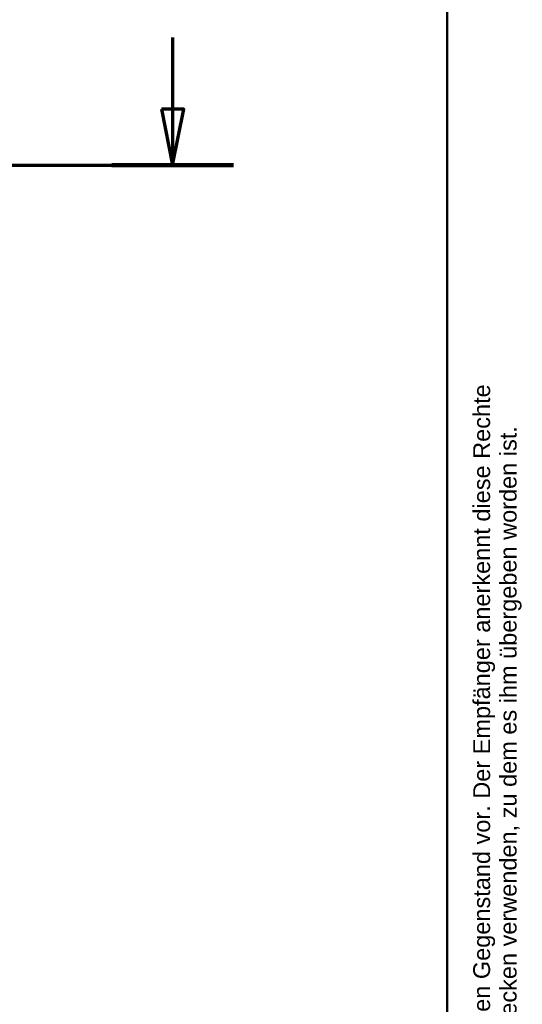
# Model space of a CAD drawing. Header units: millimetres. Extents: x 20 to 833, y 20 to 574.
# Tile 26 of 27: x 744 to 833, y 257 to 433. Entities that reach past the tile are written whole.
import ezdxf
from ezdxf.enums import TextEntityAlignment as Align

# ---------------------------------------------------------------- set-up
doc = ezdxf.new("R2010")
doc.units = ezdxf.units.MM
doc.header["$LTSCALE"] = 2
for name, color, linetype, lineweight in [('Schnittansichtslinien(DIN)', 7, 'Continuous', 70), ('Skizziergeometrie(DIN)', 7, 'Continuous', 50), ('Symbole(DIN)', 7, 'Continuous', 25)]:
    doc.layers.add(name, color=color, linetype=linetype, lineweight=lineweight)
doc.styles.add('Aktuell-DIN', font='arial.ttf')
doc.styles.add('Textstil10', font='arial.ttf')
doc.styles.add('Textstil41', font='arial.ttf', dxfattribs={"width": 0.8})
doc.styles.add('Textstil83', font='arial.ttf', dxfattribs={"width": 0.8})

# ---------------------------------------------------------------- blocks, each defined once
blk = doc.blocks.new('Ränder Standardrahmen')
at = {"layer": 'Skizziergeometrie(DIN)', "flags": 128}
blk.add_lwpolyline([(10, 10), (10, 287), (410, 287), (410, 10), (10, 10)], dxfattribs=at)
blk = doc.blocks.new('Schriftfelder Heusser')
at = {"layer": 'Symbole(DIN)', "color": 7, "insert": (293.332, 191.695), "char_height": 1.5, "width": 182.3003, "attachment_point": 1, "rotation": 90, "line_spacing_factor": 0.944221, "style": 'Aktuell-DIN'}
blk.add_mtext('\\fArial|b0|i0;\\H1.5000;Die Schlossfabrik Heusser AG ist Eigentümerin dieses Dokumentes und behält sich alle Rechte an diesem und dem dargestellten Gegenstand vor. Der Empfänger anerkennt diese Rechte\\Pund wird das Dokument nicht ohne schriftliche Ermächtigung der Eigentümerin Dritten zugänglich machen oder zu anderen Zwecken verwenden, zu dem es ihm übergeben worden ist.\\P ', dxfattribs=at)
at = {"layer": 'Symbole(DIN)', "color": 179, "true_color": 0x262659, "style": 'Textstil10'}
blk.add_attdef('ERSTELLUNGSDATUM_001', (217.23, 218.291), '', height=2, dxfattribs=at)
at = {"layer": 'Symbole(DIN)', "color": 179, "true_color": 0x262659}
for tag, height, style, p in [('AUTOR', 2.489, 'Aktuell-DIN', (240.035, 219.263)), ('KONTROLLDATUM', 2, 'Textstil10', (217.417, 215.038)), ('KONTROLLIERT_VON', 2, 'Textstil10', (239.981, 215.054))]:
    blk.add_attdef(tag, text='', height=height, dxfattribs=dict(at, style=style)).set_placement(p, align=Align.MIDDLE_LEFT)
at = {"layer": 'Symbole(DIN)', "color": 7, "style": 'Textstil83', "width": 0.8}
blk.add_attdef('Anfänglicher_Ansichtsmaßstab_001', (281.568, 213.345), '', height=2.3, dxfattribs=at)
at = {"layer": 'Symbole(DIN)', "color": 179, "true_color": 0x262659, "style": 'Textstil10'}
blk.add_attdef('PROJEKT', text='', height=2, dxfattribs=at).set_placement((217.773, 209.719), align=Align.BOTTOM_LEFT)
at = {"layer": 'Symbole(DIN)', "color": 7, "style": 'Textstil41', "width": 0.8}
blk.add_attdef('STATUS', text='', height=5, dxfattribs=at).set_placement((284.526, 195.865), align=Align.MIDDLE_CENTER)
blk = doc.blocks.new('2DTransSchnitt0')
at = {"layer": 'Schnittansichtslinien(DIN)', "linetype": 'Continuous'}
for p, q in [((385.545, 214.833), (385.545, 208.454)), ((384.545, 208.454), (385.545, 203.454)), ((386.545, 208.454), (384.545, 208.454)), ((385.545, 208.454), (385.545, 203.454)), ((385.545, 203.454), (386.545, 208.454)), ((248.445, 203.454), (390.975, 203.454))]:
    blk.add_line(p, q, dxfattribs=at)
at = {"layer": 'Schnittansichtslinien(DIN)', "linetype": 'Continuous', "lineweight": 140}
blk.add_line((380.116, 203.454), (390.975, 203.454), dxfattribs=at)
at = {"layer": 'Schnittansichtslinien(DIN)', "linetype": 'Continuous', "flags": 128}
blk.add_lwpolyline([(384.545, 208.454), (385.545, 203.454), (386.545, 208.454), (384.545, 208.454)], dxfattribs=at)
at = {"layer": 'Schnittansichtslinien(DIN)'}
blk.add_solid([(384.545, 208.454), (385.545, 203.454), (386.545, 208.454), (384.545, 208.454)], dxfattribs=at)

msp = doc.modelspace()

# ---------------------------------------------------------------- block references
at = {"xscale": 2, "yscale": 2, "zscale": 2}
for name, p in [('Ränder Standardrahmen', (0, 0)), ('Schriftfelder Heusser', (238, -362.8333))]:
    msp.add_blockref(name, p, dxfattribs=at)
at = {"layer": 'Schnittansichtslinien(DIN)', "xscale": 2, "yscale": 2, "zscale": 2}
msp.add_blockref('2DTransSchnitt0', (0, 0), dxfattribs=at)

doc.saveas('drawing.dxf')
